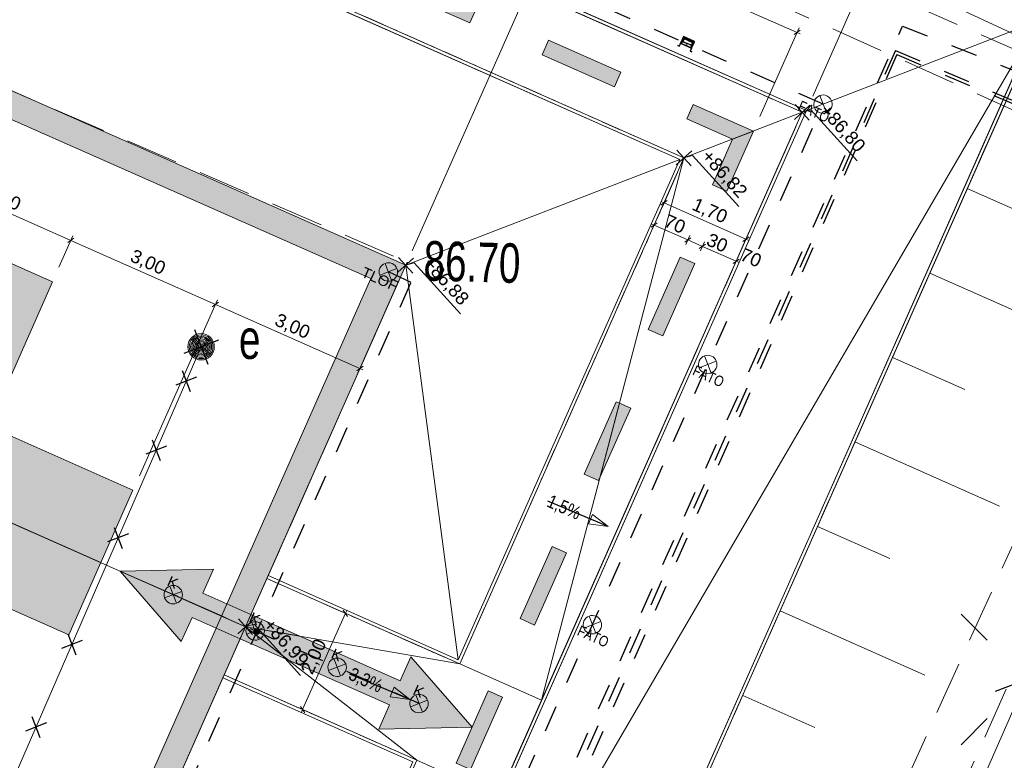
# Model space of a CAD drawing. Header units: metres. Extents: x -1013 to 1493500, y -5789517 to 1032.
# Tile 38 of 66: x 6 to 25, y -3 to 11. Entities that reach past the tile are written whole.
import ezdxf
from ezdxf.xclip import XClip

# ---------------------------------------------------------------- set-up
doc = ezdxf.new("R2010")
doc.units = ezdxf.units.M
doc.header["$MEASUREMENT"] = 0
doc.header["$XCLIPFRAME"] = 0
for name, pattern in [('2_KTCR02', [1.5, 1, -0.5]), ('GUZ', [1, 0.5, -0.5]), ('Kropki i Kreski', [0.72, 0.36, -0.18, 0, -0.18])]:
    doc.linetypes.add(name, pattern=pattern)
for name, color, linetype, lineweight in [('130-Z Teren1', 7, 'Continuous', 13), ('130-Z Teren21', 37, 'Continuous', 5), ('130-Z Teren69', 41, 'Continuous', 13), ('130-Z Teren94', 9, 'Continuous', 13), ('310-W Oświetlenie1', 7, 'Continuous', 13), ('310-W Oświetlenie85', 1, 'Continuous', 25), ('450-K Belki21', 37, 'Continuous', 5), ('450-K Belki69', 41, 'Continuous', 13), ('703-L Płaszczyzny podejścia 2D3', 152, 'Continuous', 30), ('709-L Rzędne terenu25', 5, 'Continuous', 13), ('709-L Rzędne terenu85', 1, 'Continuous', 25), ('711-L Wymiary opisy1', 7, 'Continuous', 13), ('711-L Wymiary opisy85', 1, 'Continuous', 25), ('718-L Elementy do rozbiórki85', 1, 'Continuous', 25), ('720-L Oznakowanie lądowiska1', 7, 'Continuous', 13), ('720-L Oznakowanie lądowiska253', 2, 'Continuous', 13), ('720-L Oznakowanie lądowiska91', 255, 'Continuous', 13), ('720-L Oznakowanie lądowiska94', 9, 'Continuous', 13), ('810-G Ogólne2', 4, 'Continuous', 20), ('ex_02_DXF_MZ_500_4_KTCR_D_L_17', 9, 'Continuous', 18), ('ex_02_DXF_MZ_500_4_RTPW_T_17', 9, 'Continuous', 18), ('ex_02_DXF_MZ_500_4_SUPE_D_L_31', 9, 'Continuous', 18), ('ex_02_DXF_MZ_500_4_SUSM_D_T_07', 9, 'Continuous', 18), ('ex_02_DXF_MZ_500_4_SUUE_D_T_97', 9, 'Continuous', 18), ('ex_02_DXF_MZ_500_4_SUUE_E_T_87', 9, 'Continuous', 18)]:
    doc.layers.add(name, color=color, linetype=linetype, lineweight=lineweight)
for name, color, linetype in [('700-L Mapa 1_100 dwg', 7, 'Continuous'), ('711-L Wymiary opisy', 7, 'Continuous'), ('EL-INST_EL', 1, 'GUZ'), ('EL-INST_TEL', 6, 'GUZ')]:
    doc.layers.add(name, color=color, linetype=linetype)
doc.layers.get('700-L Mapa 1_100 dwg').off()
doc.styles.add('STYL_AUTOMATYCZNY_1', font='Arial.ttf')
doc.styles.add('STYL_AUTOMATYCZNY_2', font='Arial.ttf')
doc.styles.add('STYL_AUTOMATYCZNY_3', font='Arial Narrow.ttf')
doc.styles.add('STYL_AUTOMATYCZNY_4', font='Arial.ttf', dxfattribs={"width": 0.7})
doc.dimstyles.new('STYL_AUTOMATYCZNY__1', dxfattribs={"dimtxt": 0.25, "dimasz": 0.095, "dimexe": 0.18, "dimexo": 0.3, "dimgap": 0, "dimtad": 1, "dimzin": 0, "dimdsep": 46, "dimtxsty": 'STYL_AUTOMATYCZNY_2', "dimblk": 'ARROWHEAD_2', "dimblk1": 'ARROWHEAD_2', "dimblk2": 'ARROWHEAD_2', "dimcen": 0.09, "dimclrd": 7, "dimclre": 7, "dimclrt": 1, "dimazin": 0, "dimtfac": 1, "dimtdec": 4, "dimtmove": 0, "dimatfit": 3, "dimfxl": 1, "dimtolj": 1, "dimtzin": 0, "dimarcsym": 0})
doc.dimstyles.new('STYL_AUTOMATYCZNY__2', dxfattribs={"dimtxt": 0.35, "dimasz": 0.095, "dimexe": 0.18, "dimexo": 0.3, "dimgap": 0, "dimtad": 1, "dimzin": 0, "dimdsep": 46, "dimtxsty": 'STYL_AUTOMATYCZNY_2', "dimblk": 'ARROWHEAD_2', "dimblk1": 'ARROWHEAD_2', "dimblk2": 'ARROWHEAD_2', "dimcen": 0.09, "dimclrd": 7, "dimclre": 7, "dimclrt": 1, "dimazin": 0, "dimtfac": 1, "dimtdec": 4, "dimtmove": 0, "dimatfit": 3, "dimfxl": 1, "dimtolj": 1, "dimtzin": 0, "dimarcsym": 0})
doc.dimstyles.new('STYL_AUTOMATYCZNY__5', dxfattribs={"dimtxt": 0.18, "dimasz": 0.3648, "dimexe": 0.18, "dimexo": 0.0625, "dimgap": 0, "dimtad": 0, "dimtih": 1, "dimtoh": 1, "dimdec": 4, "dimzin": 0, "dimdsep": 46, "dimcen": 0.09, "dimadec": 0, "dimazin": 0, "dimtfac": 1, "dimtdec": 4, "dimtmove": 0, "dimatfit": 3, "dimldrblk": 'ARROWHEAD_4', "dimfxl": 1, "dimtolj": 1, "dimtzin": 0, "dimarcsym": 0})

# ---------------------------------------------------------------- blocks, each defined once
blk = doc.blocks.new('*D8')
at = {"layer": '711-L Wymiary opisy1', "color": 7, "linetype": 'Continuous', "lineweight": 13, "transparency": 16777216}
for p, q in [((-4.12, 25.888), (-1.02, 24.515)), ((-2.948, 20.165), (-0.982, 24.601)), ((-0.962, 24.557), (-1.079, 24.472)), ((-1.02, 24.515), (23.226, 13.771)), ((21.298, 9.421), (23.264, 13.857)), ((23.284, 13.813), (23.168, 13.728)), ((23.226, 13.771), (26.325, 12.398))]:
    blk.add_line(p, q, dxfattribs=at)
at = {"layer": '711-L Wymiary opisy85', "color": 1, "lineweight": 25, "transparency": 16777216, "insert": (10.731, 19.362), "char_height": 0.25, "attachment_point": 7, "rotation": 336.1008, "style": 'STYL_AUTOMATYCZNY_2'}
blk.add_mtext('\\A1;{\\pql;\\fArial|b0|i0|c238|p0;\\W1.000000;26,52}', dxfattribs=at)
blk = doc.blocks.new('ARROWHEAD_2')
at = {"color": 0, "linetype": 'Continuous', "lineweight": 0}
for p, q in [((0, 0), (-1, 0)), ((-0.38, -0.66), (0.38, 0.66))]:
    blk.add_line(p, q, dxfattribs=at)
blk = doc.blocks.new('*D9')
at = {"layer": '711-L Wymiary opisy1', "color": 7, "linetype": 'Continuous', "lineweight": 13, "transparency": 16777216}
for p, q in [((23.284, 13.813), (23.168, 13.728)), ((23.226, 13.771), (26.325, 12.398)), ((25.771, 11.146), (26.363, 12.483)), ((26.267, 12.355), (26.383, 12.44)), ((26.325, 12.398), (26.381, 12.373))]:
    blk.add_line(p, q, dxfattribs=at)
at = {"layer": '711-L Wymiary opisy85', "color": 1, "lineweight": 25, "transparency": 16777216, "insert": (24.491, 13.265), "char_height": 0.25, "attachment_point": 7, "rotation": 336.1008, "style": 'STYL_AUTOMATYCZNY_2'}
blk.add_mtext('\\A1;{\\pql;\\fArial|b0|i0|c238|p0;\\W1.000000;3,39}', dxfattribs=at)
blk = doc.blocks.new('*D11')
at = {"layer": '711-L Wymiary opisy1', "color": 7, "linetype": 'Continuous', "lineweight": 13, "transparency": 16777216}
for p, q in [((-4.28, 25.527), (4.085, 21.82)), ((-0.015, 12.565), (4.123, 21.905)), ((4.144, 21.862), (4.027, 21.777)), ((4.085, 21.82), (17.799, 15.743)), ((13.698, 6.488), (17.837, 15.828)), ((17.858, 15.785), (17.741, 15.7)), ((17.799, 15.743), (26.165, 12.036))]:
    blk.add_line(p, q, dxfattribs=at)
at = {"layer": '711-L Wymiary opisy85', "color": 1, "lineweight": 25, "transparency": 16777216, "insert": (10.57, 19.001), "char_height": 0.25, "attachment_point": 7, "rotation": 336.1008, "style": 'STYL_AUTOMATYCZNY_2'}
blk.add_mtext('\\A1;{\\pql;\\fArial|b0|i0|c238|p0;\\W1.000000;15,00}', dxfattribs=at)
blk = doc.blocks.new('*D12')
at = {"layer": '711-L Wymiary opisy1', "color": 7, "linetype": 'Continuous', "lineweight": 13, "transparency": 16777216}
for p, q in [((17.858, 15.785), (17.741, 15.7)), ((17.799, 15.743), (26.165, 12.036)), ((25.771, 11.146), (26.203, 12.122)), ((26.107, 11.993), (26.223, 12.078)), ((26.165, 12.036), (26.221, 12.011))]:
    blk.add_line(p, q, dxfattribs=at)
at = {"layer": '711-L Wymiary opisy85', "color": 1, "lineweight": 25, "transparency": 16777216, "insert": (21.697, 14.07), "char_height": 0.25, "attachment_point": 7, "rotation": 336.1008, "style": 'STYL_AUTOMATYCZNY_2'}
blk.add_mtext('\\A1;{\\pql;\\fArial|b0|i0|c238|p0;\\W1.000000;9,15}', dxfattribs=at)
blk = doc.blocks.new('*D23')
at = {"layer": '711-L Wymiary opisy1', "color": 7, "linetype": 'Continuous', "lineweight": 13, "transparency": 16777216}
for p, q in [((13.455, 5.94), (12.671, 4.168)), ((9.907, 5.427), (10.024, 5.512)), ((12.709, 4.254), (9.966, 5.47)), ((12.65, 4.212), (12.767, 4.297)), ((12.764, 4.229), (12.709, 4.254))]:
    blk.add_line(p, q, dxfattribs=at)
at = {"layer": '711-L Wymiary opisy85', "color": 1, "lineweight": 25, "transparency": 16777216, "insert": (11.052, 5.043), "char_height": 0.25, "attachment_point": 7, "rotation": 336.1008, "style": 'STYL_AUTOMATYCZNY_2'}
blk.add_mtext('\\A1;{\\pql;\\fArial|b0|i0|c238|p0;\\W1.000000;3,00}', dxfattribs=at)
blk = doc.blocks.new('*D24')
at = {"layer": '711-L Wymiary opisy1', "color": 7, "linetype": 'Continuous', "lineweight": 13, "transparency": 16777216}
for p, q in [((7.223, 6.685), (4.48, 7.9)), ((7.261, 6.771), (6.998, 6.176)), ((7.165, 6.642), (7.281, 6.727)), ((9.966, 5.47), (7.223, 6.685)), ((10.004, 5.555), (8.525, 2.218)), ((9.907, 5.427), (10.024, 5.512)), ((12.709, 4.254), (9.966, 5.47))]:
    blk.add_line(p, q, dxfattribs=at)
at = {"layer": '711-L Wymiary opisy85', "color": 1, "lineweight": 25, "transparency": 16777216, "insert": (8.31, 6.258), "char_height": 0.25, "attachment_point": 7, "rotation": 336.1008, "style": 'STYL_AUTOMATYCZNY_2'}
blk.add_mtext('\\A1;{\\pql;\\fArial|b0|i0|c238|p0;\\W1.000000;3,00}', dxfattribs=at)
blk = doc.blocks.new('*D25')
at = {"layer": '711-L Wymiary opisy1', "color": 7, "linetype": 'Continuous', "lineweight": 13, "transparency": 16777216}
for p, q in [((4.48, 7.9), (1.737, 9.116)), ((4.518, 7.986), (4.255, 7.392)), ((4.422, 7.858), (4.538, 7.943)), ((7.223, 6.685), (4.48, 7.9)), ((7.165, 6.642), (7.281, 6.727))]:
    blk.add_line(p, q, dxfattribs=at)
at = {"layer": '711-L Wymiary opisy85', "color": 1, "lineweight": 25, "transparency": 16777216, "insert": (5.567, 7.474), "char_height": 0.25, "attachment_point": 7, "rotation": 336.1008, "style": 'STYL_AUTOMATYCZNY_2'}
blk.add_mtext('\\A1;{\\pql;\\fArial|b0|i0|c238|p0;\\W1.000000;3,00}', dxfattribs=at)
blk = doc.blocks.new('*D43')
at = {"layer": '711-L Wymiary opisy1', "color": 7, "linetype": 'Continuous', "lineweight": 13, "transparency": 16777216}
for p, q in [((20.976, 8.842), (19.806, 6.203)), ((19.204, 6.572), (18.93, 6.693)), ((19.146, 6.529), (19.263, 6.614)), ((19.242, 6.658), (19.166, 6.486)), ((19.844, 6.288), (19.204, 6.572)), ((19.786, 6.246), (19.903, 6.331)), ((19.9, 6.264), (19.844, 6.288))]:
    blk.add_line(p, q, dxfattribs=at)
at = {"layer": '711-L Wymiary opisy85', "color": 1, "lineweight": 25, "transparency": 16777216, "char_height": 0.25, "attachment_point": 7, "rotation": 336.1008, "style": 'STYL_AUTOMATYCZNY_2'}
for s, insert in [('\\A1;{\\pql;\\fArial|b0|i0|c238|p0;\\W1.000000;30}', (19.258, 6.603)), ('\\A1;{\\pql;\\fArial|b0|i0|c238|p0;\\W1.000000;70}', (19.898, 6.319))]:
    blk.add_mtext(s, dxfattribs=dict(at, insert=insert))
blk = doc.blocks.new('*D44')
at = {"layer": '711-L Wymiary opisy1', "color": 7, "linetype": 'Continuous', "lineweight": 13, "transparency": 16777216}
for p, q in [((18.872, 6.651), (18.988, 6.736)), ((19.204, 6.572), (18.93, 6.693)), ((19.146, 6.529), (19.263, 6.614))]:
    blk.add_line(p, q, dxfattribs=at)
blk = doc.blocks.new('*D45')
at = {"layer": '711-L Wymiary opisy1', "color": 7, "linetype": 'Continuous', "lineweight": 13, "transparency": 16777216}
for p, q in [((18.733, 7.976), (18.252, 6.891)), ((18.349, 7.02), (18.232, 6.935)), ((18.29, 6.977), (18.234, 7.002)), ((18.93, 6.693), (18.29, 6.977)), ((18.872, 6.651), (18.988, 6.736)), ((18.968, 6.779), (18.892, 6.608)), ((19.204, 6.572), (18.93, 6.693))]:
    blk.add_line(p, q, dxfattribs=at)
at = {"layer": '711-L Wymiary opisy85', "color": 1, "lineweight": 25, "transparency": 16777216, "insert": (18.456, 6.958), "char_height": 0.25, "attachment_point": 7, "rotation": 336.1008, "style": 'STYL_AUTOMATYCZNY_2'}
blk.add_mtext('\\A1;{\\pql;\\fArial|b0|i0|c238|p0;\\W1.000000;70}', dxfattribs=at)
blk = doc.blocks.new('*D52')
at = {"layer": '711-L Wymiary opisy1', "color": 7, "linetype": 'Continuous', "lineweight": 13, "transparency": 16777216}
for p, q in [((20.976, 8.842), (19.993, 6.623)), ((18.733, 7.976), (18.439, 7.312)), ((18.535, 7.44), (18.418, 7.355)), ((18.477, 7.398), (18.421, 7.422)), ((20.031, 6.709), (18.477, 7.398)), ((19.973, 6.666), (20.089, 6.752)), ((20.087, 6.684), (20.031, 6.709))]:
    blk.add_line(p, q, dxfattribs=at)
at = {"layer": '711-L Wymiary opisy85', "color": 1, "lineweight": 25, "transparency": 16777216, "insert": (18.969, 7.234), "char_height": 0.25, "attachment_point": 7, "rotation": 336.1008, "style": 'STYL_AUTOMATYCZNY_2'}
blk.add_mtext('\\A1;{\\pql;\\fArial|b0|i0|c238|p0;\\W1.000000;1,70}', dxfattribs=at)
blk = doc.blocks.new('*D55')
at = {"layer": '711-L Wymiary opisy1', "color": 7, "linetype": 'Continuous', "lineweight": 13, "transparency": 16777216}
for p, q in [((14.326, -1.228), (12.347, -0.351)), ((12.475, -0.447), (12.39, -0.33)), ((12.433, -0.389), (12.457, -0.333)), ((11.622, -2.217), (12.433, -0.389)), ((13.516, -3.056), (11.537, -2.179)), ((11.58, -2.159), (11.665, -2.275)), ((11.598, -2.273), (11.622, -2.217))]:
    blk.add_line(p, q, dxfattribs=at)
at = {"layer": '711-L Wymiary opisy85', "color": 1, "lineweight": 25, "transparency": 16777216, "insert": (11.847, -1.588), "char_height": 0.25, "attachment_point": 7, "rotation": 66.1008, "style": 'STYL_AUTOMATYCZNY_2'}
blk.add_mtext('\\A1;{\\pql;\\fArial|b0|i0|c238|p0;\\W1.000000;2,00}', dxfattribs=at)
blk = doc.blocks.new('*D57')
at = {"layer": '711-L Wymiary opisy1', "color": 7, "linetype": 'Continuous', "lineweight": 13, "transparency": 16777216}
for p, q in [((-1.816, 20.844), (-2.561, 19.162)), ((-1.795, 20.801), (-1.912, 20.716)), ((-1.854, 20.758), (-1.91, 20.783)), ((21.003, 10.63), (-1.854, 20.758)), ((21.041, 10.716), (20.295, 9.034)), ((20.944, 10.588), (21.061, 10.673)), ((21.059, 10.605), (21.003, 10.63))]:
    blk.add_line(p, q, dxfattribs=at)
at = {"layer": '711-L Wymiary opisy85', "color": 1, "lineweight": 25, "transparency": 16777216, "insert": (9.054, 16.002), "char_height": 0.35, "attachment_point": 7, "rotation": 336.1008, "style": 'STYL_AUTOMATYCZNY_2'}
blk.add_mtext('\\A1;{\\pql;\\fArial|b0|i0|c238|p0;\\W1.000000;25,00}', dxfattribs=at)
blk = doc.blocks.new('ARROWHEAD_4')
at = {"color": 0, "linetype": 'Continuous', "lineweight": 0}
blk.add_line((0, 0), (-1, 0), dxfattribs=at)
at = {"color": 0, "linetype": 'Continuous', "lineweight": 0, "flags": 128}
blk.add_lwpolyline([(-1, 0.2679), (0, 0), (-1, -0.2679)], close=True, dxfattribs=at)
blk = doc.blocks.new('Rysunek_1_4', base_point=(-51.91, -72.413))
at = {"layer": 'ex_02_DXF_MZ_500_4_KTCR_D_L_17', "color": 9, "linetype": '2_KTCR02', "lineweight": 18}
for p, q in [((5.263, 18.08), (28.122, 7.801)), ((0.041, 12.149), (13.604, 6.274)), ((29.535, 8.383), (20.622, 12.273)), ((23.336, -5.479), (29.535, 8.383)), ((13.604, 6.274), (7.5, -7.5)), ((25.305, 1.376), (20.635, -8.933))]:
    blk.add_line(p, q, dxfattribs=at)
at = {"layer": 'ex_02_DXF_MZ_500_4_SUPE_D_L_31', "color": 9, "linetype": 'Continuous', "lineweight": 18}
for p, q in [((19.907, 13.029), (29.78, 8.418)), ((9.695, 4.667), (6.122, -3.559)), ((25.35, -1.644), (21.059, -11.415))]:
    blk.add_line(p, q, dxfattribs=at)
at = {"layer": 'ex_02_DXF_MZ_500_4_SUSM_D_T_07', "color": 9, "linetype": 'Continuous', "lineweight": 18}
for p, q in [((24.608, -0.901), (24.113, -0.406)), ((24.608, -2.386), (24.113, -2.881))]:
    blk.add_line(p, q, dxfattribs=at)
at = {"layer": 'ex_02_DXF_MZ_500_4_SUUE_D_T_97', "color": 9, "linetype": 'Continuous', "lineweight": 18}
for radius in [0.25, 0.225, 0.2, 0.175, 0.15, 0.125, 0.1, 0.075, 0.05, 0.025, 0.00715]:
    blk.add_circle((9.695, 4.667), radius, dxfattribs=at)
at = {"layer": 'ex_02_DXF_MZ_500_4_RTPW_T_17', "color": 9, "linetype": 'Continuous', "lineweight": 18, "insert": (13.907, 5.916), "char_height": 0.75, "attachment_point": 7, "rotation": 358.383, "style": 'STYL_AUTOMATYCZNY_4'}
blk.add_mtext('\\A1;{\\pql;\\fArial|b0|i0|c238|p0;\\W0.700000;86.70}', dxfattribs=at)
at = {"layer": 'ex_02_DXF_MZ_500_4_SUUE_E_T_87', "color": 9, "linetype": 'Continuous', "lineweight": 18, "insert": (10.413, 4.807), "char_height": 0.75, "attachment_point": 4, "style": 'STYL_AUTOMATYCZNY_4'}
blk.add_mtext('\\A1;{\\pql;\\fArial|b0|i0|c238|p0;\\W0.700000;e}', dxfattribs=at)

msp = doc.modelspace()

# ---------------------------------------------------------------- hatches: boundary and pattern name
at = {"layer": '720-L Oznakowanie lądowiska253', "linetype": 'Continuous', "lineweight": 13}
for points in [[(-3.1754, 5.4339), (-2.7183, 5.2313), (0.1176, 11.6311), (12.9172, 5.9593), (10.0813, -0.4405), (10.5385, -0.6431), (13.5769, 6.2139), (-0.137, 12.2908)], [(-3.1754, 5.4339), (-6.2139, -1.4231), (7.5, -7.5), (10.5385, -0.6431), (10.0813, -0.4405), (7.2454, -6.8403), (-5.5542, -1.1685), (-2.7183, 5.2313)]]:
    msp.add_hatch(color=2, dxfattribs=at).paths.add_polyline_path(points)
at = {"layer": '720-L Oznakowanie lądowiska91', "linetype": 'Continuous', "lineweight": 13}
for points in [[(14.9169, 11.089), (13.5455, 11.6967), (13.424, 11.4224), (14.7954, 10.8147)], [(17.6597, 9.8736), (16.2883, 10.4813), (16.1667, 10.207), (17.5381, 9.5993)], [(20.1739, 8.7596), (19.031, 9.266), (18.9095, 8.9917), (19.7781, 8.6068), (19.3932, 7.7383), (19.6675, 7.6167)], [(-0.4327, 4.2185), (3.4987, 2.4764), (3.7012, 2.9336), (2.5127, 3.4602), (2.6747, 3.8259), (5.4175, 2.6106), (5.2555, 2.2448), (4.0669, 2.7715), (3.8644, 2.3144), (7.7957, 0.5723), (8.4034, 1.9437), (5.6606, 3.1591), (6.876, 5.9019), (4.1332, 7.1173), (2.9178, 4.3745), (0.175, 5.5899)], [(18.4521, 4.874), (19.0597, 6.2453), (18.7855, 6.3669), (18.1778, 4.9955)], [(-0.4327, 4.2185), (-1.0403, 2.8471), (1.7024, 1.6317), (0.487, -1.1111), (3.2298, -2.3264), (4.4452, 0.4163), (7.188, -0.7991), (7.7957, 0.5723), (3.8644, 2.3144), (3.6618, 1.8573), (4.8503, 1.3306), (4.6883, 0.9649), (1.9455, 2.1803), (2.1076, 2.546), (3.2961, 2.0193), (3.4987, 2.4764)], [(17.2367, 2.1312), (17.2665, 2.1985), (17.8444, 3.5026), (17.6332, 3.5961), (17.5701, 3.6241), (16.9624, 2.2527)], [(16.0213, -0.6116), (16.629, 0.7598), (16.3547, 0.8813), (15.747, -0.4901)], [(14.8355, -2.5472), (13.6765, -1.2133), (13.474, -1.6704), (11.554, -0.8196), (10.6397, -0.4145), (9.7255, -0.0094), (9.9281, 0.4478), (8.1614, 0.4103), (9.3204, -0.9236), (9.5229, -0.4665), (10.4372, -0.8716), (11.3514, -1.2767), (13.2714, -2.1275), (13.0688, -2.5846)], [(15.4136, -1.983), (15.1393, -1.8615), (14.5316, -3.2329), (14.8059, -3.3544)]]:
    msp.add_hatch(color=8, dxfattribs=at).paths.add_polyline_path(points)
at = {"layer": 'EL-INST_EL', "linetype": 'GUZ'}
h = msp.add_hatch(color=256, dxfattribs=at)
h.dxf.hatch_style = 1
h.paths.add_polyline_path([(10.8053, -0.7375, 1), (10.7053, -0.7375, 1)])

# ---------------------------------------------------------------- linework, layer by layer
at = {"layer": '130-Z Teren1', "color": 7, "linetype": 'Continuous', "lineweight": 13, "flags": 128}
for points in [[(-3.0696, 19.8905), (-4.765, 24.2841), (25.5699, 10.8413), (21.1766, 9.1465)], [(-2.1735, 17.5684), (18.8545, 8.2504), (21.0974, 9.1159), (-3.039, 19.8113)], [(-0.137, 12.2908), (-2.1429, 17.4892), (18.7753, 8.2199), (13.5769, 6.2139)], [(-0.137, 12.2908), (-3.1754, 5.4339), (-6.2139, -1.4231), (7.5, -7.5), (10.5385, -0.6431), (13.5769, 6.2139)], [(10.4326, -15.0997), (12.128, -19.4933), (25.5699, 10.8413), (21.1766, 9.1465)], [(16.1549, -2.038), (21.0974, 9.1159), (18.8545, 8.2504), (14.6006, -1.3493), (10.9436, 0.2712), (10.5385, -0.6431), (10.1333, -1.5573), (13.7904, -3.1778), (9.5365, -12.7776), (10.402, -15.0205), (15.3446, -3.8665)], [(14.5701, -1.2701), (18.7753, 8.2199), (13.5769, 6.2139), (10.9679, 0.3261)], [(13.7112, -3.2084), (9.506, -12.6984), (7.5, -7.5), (10.109, -1.6122)]]:
    msp.add_lwpolyline(points, close=True, dxfattribs=at)
at = {"layer": '130-Z Teren1', "color": 7, "linetype": 'Continuous', "lineweight": 13}
for points in [[(24.2293, 7.6677), (25.6006, 7.06)], [(23.5192, 6.0654), (26.262, 4.85)], [(22.8092, 4.463), (24.1806, 3.8553)], [(22.0991, 2.8606), (24.8419, 1.6453)], [(21.3891, 1.2583), (22.7605, 0.6506)], [(20.679, -0.3441), (23.4218, -1.5595)], [(19.969, -1.9464), (21.3404, -2.5541)]]:
    msp.add_lwpolyline(points, dxfattribs=at)
at = {"layer": '130-Z Teren21', "color": 37, "linetype": 'Continuous', "lineweight": 5}
for p, q in [((-3.0696, 19.8905), (21.1766, 9.1465)), ((-3.039, 19.8113), (21.0974, 9.1159)), ((-2.1735, 17.5684), (18.8545, 8.2504)), ((-2.1429, 17.4892), (18.7753, 8.2199)), ((21.0974, 9.1159), (10.402, -15.0205)), ((21.1766, 9.1465), (10.4326, -15.0997)), ((18.7753, 8.2199), (14.5701, -1.2701)), ((18.8545, 8.2504), (14.6006, -1.3493)), ((10.9679, 0.3261), (10.9436, 0.2712)), ((14.6006, -1.3493), (10.9436, 0.2712)), ((14.5701, -1.2701), (10.9679, 0.3261)), ((10.1333, -1.5573), (10.109, -1.6122)), ((13.7112, -3.2084), (10.109, -1.6122)), ((13.7904, -3.1778), (10.1333, -1.5573))]:
    msp.add_line(p, q, dxfattribs=at)
at = {"layer": '130-Z Teren69', "color": 41, "linetype": 'Kropki i Kreski', "lineweight": 13}
for p, q in [((-3.039, 19.8113), (21.0974, 9.1159)), ((-2.1735, 17.5684), (18.8545, 8.2504)), ((21.0974, 9.1159), (10.402, -15.0205)), ((14.6006, -1.3493), (18.8545, 8.2504)), ((14.6006, -1.3493), (10.9436, 0.2712)), ((13.7904, -3.1778), (10.1333, -1.5573))]:
    msp.add_line(p, q, dxfattribs=at)
at = {"layer": '130-Z Teren94', "color": 9, "linetype": 'Continuous', "lineweight": 13}
for p, q in [((10.4326, -15.0997), (25.5699, 10.8413)), ((16.1549, -2.038), (18.8545, 8.2504)), ((14.5701, -1.2701), (13.5769, 6.2139)), ((-3.1754, 5.4339), (10.5385, -0.6431)), ((10.5385, -0.6431), (13.7904, -3.1778)), ((14.6006, -1.3493), (10.5385, -0.6431)), ((16.1549, -2.038), (14.6006, -1.3493)), ((13.7904, -3.1778), (15.3446, -3.8665))]:
    msp.add_line(p, q, dxfattribs=at)
at = {"layer": '310-W Oświetlenie1', "color": 7, "linetype": 'Continuous', "lineweight": 13}
for p, q in [((21.4303, 9.4319), (21.5563, 9.1054)), ((21.6565, 9.3317), (21.33, 9.2057)), ((13.1841, 6.2499), (13.3101, 5.9233)), ((13.4103, 6.1496), (13.0838, 6.0236)), ((19.2426, 4.4949), (19.3686, 4.1684)), ((19.4688, 4.3947), (19.1423, 4.2687)), ((9.0038, -0.0984), (9.3303, 0.0276)), ((9.2301, -0.1986), (9.1041, 0.1279)), ((17.2811, -0.5423), (16.9546, -0.6683)), ((17.0549, -0.4421), (17.1809, -0.7686)), ((10.5581, -0.7871), (10.8846, -0.6611)), ((10.7843, -0.8873), (10.6583, -0.5608)), ((12.3386, -1.5761), (12.2126, -1.2495)), ((12.1123, -1.4758), (12.4388, -1.3498)), ((13.6665, -2.1645), (13.9931, -2.0385)), ((13.8928, -2.2648), (13.7668, -1.9382))]:
    msp.add_line(p, q, dxfattribs=at)
at = {"layer": '310-W Oświetlenie1', "color": 7, "linetype": 'Continuous', "lineweight": 13, "flags": 128}
for points in [[(21.4224, 9.1087, 1), (21.5642, 9.4287, 1)], [(13.1762, 5.9266, 1), (13.318, 6.2466, 1)], [(19.2347, 4.1717, -1), (19.3765, 4.4917, -1)], [(9.238, 0.1246, -1), (9.0962, -0.1954, -1)], [(10.7922, -0.5641, -1), (10.6504, -0.8841, -1)], [(17.047, -0.7653, -1), (17.1888, -0.4453, -1)], [(12.3465, -1.2528, -1), (12.2047, -1.5728, -1)], [(13.9007, -1.9415, -1), (13.7589, -2.2615, -1)]]:
    msp.add_lwpolyline(points, format="xyb", close=True, dxfattribs=at)
at = {"layer": '310-W Oświetlenie85', "color": 1, "linetype": 'Continuous', "lineweight": 25}
for p, q in [((18.8453, 10.5524), (18.7885, 10.4242)), ((18.8409, 10.5322), (18.7937, 10.4257)), ((18.8016, 10.4183), (18.8383, 10.5011)), ((18.8413, 10.4998), (18.8061, 10.4202)), ((18.8319, 10.4764), (18.8426, 10.5007)), ((18.8391, 10.4732), (18.8319, 10.4764)), ((18.8371, 10.5339), (19.0492, 10.4399)), ((18.8383, 10.5011), (18.8413, 10.4998)), ((18.8499, 10.4975), (18.8391, 10.4732)), ((18.8516, 10.4967), (18.8408, 10.4724)), ((18.8412, 10.5431), (19.0533, 10.4491)), ((18.8426, 10.5007), (18.8499, 10.4975)), ((19.0574, 10.4584), (18.8453, 10.5524)), ((18.9378, 10.4749), (18.8714, 10.5044)), ((18.9386, 10.4766), (18.8721, 10.5061)), ((18.9378, 10.4749), (19.0043, 10.4455)), ((18.9386, 10.4766), (19.0051, 10.4472)), ((18.7369, 10.3831), (18.7357, 10.3803)), ((18.7357, 10.3803), (18.7663, 10.3667)), ((18.7648, 10.3707), (18.7369, 10.3831)), ((18.7885, 10.4242), (18.7648, 10.3707)), ((18.7663, 10.3667), (18.7912, 10.423)), ((18.7885, 10.4242), (19.0006, 10.3302)), ((18.7912, 10.423), (18.7885, 10.4242)), ((18.7937, 10.4257), (18.8031, 10.4215)), ((18.8061, 10.4202), (18.8959, 10.3804)), ((18.8477, 10.4509), (18.8973, 10.4289)), ((18.8484, 10.4526), (18.9149, 10.4231)), ((18.9858, 10.3406), (18.8959, 10.3804)), ((18.8984, 10.4258), (18.8966, 10.4215)), ((18.8966, 10.4215), (18.9113, 10.415)), ((18.8984, 10.4258), (18.8984, 10.4258)), ((18.926, 10.4085), (18.9113, 10.415)), ((18.9814, 10.3937), (18.9149, 10.4231)), ((18.9279, 10.4128), (18.926, 10.4085)), ((18.9279, 10.4128), (18.9279, 10.4128)), ((18.9806, 10.392), (18.931, 10.4139)), ((18.9978, 10.3314), (18.9729, 10.2752)), ((18.9729, 10.2752), (19.0036, 10.2616)), ((18.9769, 10.2767), (19.0006, 10.3302)), ((19.0048, 10.2643), (18.9769, 10.2767)), ((19.0211, 10.4201), (18.9858, 10.3406)), ((18.9874, 10.336), (19.0241, 10.4188)), ((18.9982, 10.3351), (18.9888, 10.3392)), ((19.0006, 10.3302), (18.9978, 10.3314)), ((19.0454, 10.4416), (18.9982, 10.3351)), ((19.0006, 10.3302), (19.0574, 10.4584)), ((19.0119, 10.4257), (19.0011, 10.4013)), ((19.0137, 10.4249), (19.0029, 10.4006)), ((19.0029, 10.4006), (19.0101, 10.3974)), ((19.0101, 10.3974), (19.0209, 10.4217)), ((19.0209, 10.4217), (19.0137, 10.4249)), ((19.0241, 10.4188), (19.0211, 10.4201)), ((19.0036, 10.2616), (19.0048, 10.2643))]:
    msp.add_line(p, q, dxfattribs=at)
for centre, radius, start, end in [((18.8545, 10.4663), 0.0169, 156.10077, 246.10077), ((18.8545, 10.4663), 0.015, 156.10077, 246.10077), ((18.8653, 10.4906), 0.0169, 66.10084, 156.10084), ((18.8653, 10.4906), 0.015, 66.10084, 156.10084), ((18.8963, 10.4268), 0.00234, 336.10077, 66.10077), ((18.9301, 10.4118), 0.00234, 66.10084, 156.10084), ((18.9874, 10.4074), 0.0169, 246.10084, 336.10084), ((18.9874, 10.4074), 0.015, 246.10084, 336.10084), ((18.9982, 10.4317), 0.015, 336.10077, 66.10077), ((18.9982, 10.4317), 0.0169, 336.10077, 66.10077)]:
    msp.add_arc(centre, radius, start, end, dxfattribs=at)
for p in [(18.8499, 10.4975), (18.8516, 10.4967), (18.8477, 10.4509), (18.8484, 10.4526), (18.9806, 10.392), (18.9814, 10.3937), (19.0119, 10.4257), (19.0137, 10.4249)]:
    msp.add_point(p, dxfattribs=at)
at = {"layer": '450-K Belki21', "color": 37, "linetype": 'Continuous', "lineweight": 5}
for p, q in [((12.128, -19.4932), (25.5699, 10.8413)), ((12.1585, -19.5724), (25.6491, 10.8719))]:
    msp.add_line(p, q, dxfattribs=at)
at = {"layer": '450-K Belki69', "color": 41, "linetype": 'Kropki i Kreski', "lineweight": 13}
msp.add_line((12.1585, -19.5724), (25.6491, 10.8719), dxfattribs=at)
at = {"layer": '703-L Płaszczyzny podejścia 2D3', "color": 152, "linetype": 'Continuous', "lineweight": 30}
msp.add_circle((8.2273, 10.355), 1021.6593, dxfattribs=at)
at = {"layer": '709-L Rzędne terenu25', "color": 5, "linetype": 'Continuous', "lineweight": 13}
for p, q in [((20.9493, 8.9816), (21.2456, 9.2503)), ((20.9631, 9.2641), (21.2318, 8.9678)), ((21.0974, 9.1159), (21.2589, 9.1611)), ((21.2589, 9.1611), (22.1377, 8.1921)), ((18.7063, 8.1161), (19.0026, 8.3848)), ((18.7201, 8.3986), (18.9888, 8.1023)), ((18.8545, 8.2504), (19.016, 8.2956)), ((19.016, 8.2956), (19.8948, 7.3265)), ((13.4426, 6.3621), (13.7113, 6.0657)), ((13.4288, 6.0795), (13.7251, 6.3482)), ((13.5769, 6.2139), (13.7384, 6.2591)), ((13.7384, 6.2591), (14.6172, 5.29)), ((10.3903, -0.7774), (10.6866, -0.5087)), ((10.4041, -0.4949), (10.6728, -0.7912)), ((10.5385, -0.6431), (10.7, -0.5979)), ((10.7, -0.5979), (11.5787, -1.5669))]:
    msp.add_line(p, q, dxfattribs=at)
at = {"layer": '718-L Elementy do rozbiórki85', "color": 1, "linetype": 'Continuous', "lineweight": 25}
for p, q in [((9.5674, 4.9964), (9.8219, 4.3367)), ((10.0245, 4.7938), (9.3648, 4.5393)), ((9.3358, 4.2139), (9.4885, 3.8181)), ((9.61, 4.0924), (9.2142, 3.9397)), ((8.7666, 2.9035), (8.9194, 2.5077)), ((9.0409, 2.7819), (8.6451, 2.6292)), ((8.0435, 1.2385), (8.1963, 0.8427)), ((8.3178, 1.117), (7.922, 0.9642)), ((7.441, -0.9019), (7.0452, -1.0547)), ((7.1667, -0.7804), (7.3195, -1.1762)), ((25.944, -1.4148), (24.7565, -1.873)), ((6.4857, -2.3484), (6.6385, -2.7443)), ((6.76, -2.47), (6.3642, -2.6227))]:
    msp.add_line(p, q, dxfattribs=at)
at = {"layer": '720-L Oznakowanie lądowiska1', "color": 7, "linetype": 'Continuous', "lineweight": 13, "flags": 128}
for points in [[(-3.1754, 5.4339), (-2.7183, 5.2313), (0.1176, 11.6311), (12.9172, 5.9593), (10.0813, -0.4405), (10.5385, -0.6431), (13.5769, 6.2139), (-0.137, 12.2908)], [(14.9169, 11.089), (14.7954, 10.8147), (13.424, 11.4224), (13.5455, 11.6967)], [(17.6597, 9.8736), (17.5381, 9.5993), (16.1667, 10.207), (16.2883, 10.4813)], [(20.1739, 8.7596), (19.6675, 7.6167), (19.3932, 7.7383), (19.7781, 8.6068), (18.9095, 8.9917), (19.031, 9.266)], [(-0.4327, 4.2185), (3.4987, 2.4764), (3.7012, 2.9336), (2.5127, 3.4602), (2.6747, 3.8259), (5.4175, 2.6106), (5.2555, 2.2448), (4.0669, 2.7715), (3.8644, 2.3144), (7.7957, 0.5723), (8.4034, 1.9437), (5.6606, 3.1591), (6.876, 5.9019), (4.1332, 7.1173), (2.9178, 4.3745), (0.175, 5.5899)], [(18.4521, 4.874), (18.1778, 4.9955), (18.7855, 6.3669), (19.0597, 6.2453)], [(-3.1754, 5.4339), (-2.7183, 5.2313), (-5.5542, -1.1685), (7.2454, -6.8403), (10.0813, -0.4405), (10.5385, -0.6431), (7.5, -7.5), (-6.2139, -1.4231)], [(-0.4327, 4.2185), (3.4987, 2.4764), (3.2961, 2.0193), (2.1076, 2.546), (1.9455, 2.1803), (4.6883, 0.9649), (4.8503, 1.3306), (3.6618, 1.8573), (3.8644, 2.3144), (7.7957, 0.5723), (7.188, -0.7991), (4.4452, 0.4163), (3.2298, -2.3264), (0.487, -1.1111), (1.7024, 1.6317), (-1.0403, 2.8471)], [(17.2367, 2.1312), (16.9624, 2.2527), (17.5701, 3.6241), (17.6332, 3.5961), (17.8444, 3.5026), (17.2665, 2.1985)], [(16.0213, -0.6116), (15.747, -0.4901), (16.3547, 0.8813), (16.629, 0.7598)], [(14.8355, -2.5472), (13.0688, -2.5846), (13.2714, -2.1275), (11.3514, -1.2767), (10.4372, -0.8716), (9.5229, -0.4665), (9.3204, -0.9236), (8.1614, 0.4103), (9.9281, 0.4478), (9.7255, -0.0094), (10.6397, -0.4145), (11.554, -0.8196), (13.474, -1.6704), (13.6765, -1.2133)], [(15.4136, -1.983), (15.1393, -1.8615), (14.5316, -3.2329), (14.8059, -3.3544)]]:
    msp.add_lwpolyline(points, close=True, dxfattribs=at)
at = {"layer": '720-L Oznakowanie lądowiska94', "color": 9, "linetype": 'Continuous', "lineweight": 13}
for p, q in [((20.1739, 8.7596), (19.7781, 8.6068)), ((17.2665, 2.1985), (17.6332, 3.5961)), ((8.1614, 0.4103), (9.6242, -0.2379)), ((9.6242, -0.2379), (10.5385, -0.6431)), ((10.6397, -0.4145), (10.5385, -0.6431)), ((10.4372, -0.8716), (10.5385, -0.6431)), ((10.5385, -0.6431), (11.554, -0.8196)), ((10.5385, -0.6431), (11.3514, -1.2767))]:
    msp.add_line(p, q, dxfattribs=at)
at = {"layer": '810-G Ogólne2', "color": 4, "linetype": 'Continuous', "lineweight": 20}
msp.add_lwpolyline([(-18.2863, -6.0816), (-4.7955, 24.3632), (25.6493, 10.8724), (12.1585, -19.5724)], close=True, dxfattribs=at)
at = {"layer": 'EL-INST_EL', "linetype": 'GUZ'}
for p, q in [((21.4933, 9.2687), (-3.1918, 20.2072)), ((22.8696, 10.2885), (10.7974, -17.0797)), ((10.5548, -15.4163), (21.4933, 9.2687)), ((7.824, -7.389), (13.6777, 5.8877)), ((13.8298, -2.1015), (9.1659, -0.0323))]:
    msp.add_line(p, q, dxfattribs=at)
at = {"layer": 'EL-INST_EL'}
for p, q in [((10.7305, -16.8195), (23.0023, 10.7508)), ((23.0023, 10.7508), (30.8205, 7.6445)), ((22.8696, 10.2885), (30.5766, 7.0073)), ((13.6777, 5.8877), (13.2471, 6.0866))]:
    msp.add_line(p, q, dxfattribs=at)
at = {"layer": 'EL-INST_EL', "linetype": 'GUZ'}
msp.add_circle((10.7553, -0.7375), 0.05, dxfattribs=at)
at = {"layer": 'EL-INST_TEL', "linetype": 'GUZ'}
msp.add_line((22.8905, 10.211), (10.916, -17.3678), dxfattribs=at)
at = {"layer": 'EL-INST_TEL'}
msp.add_line((22.8905, 10.211), (30.5593, 6.9665), dxfattribs=at)

# ---------------------------------------------------------------- block references
at = {"layer": '700-L Mapa 1_100 dwg', "color": 52, "linetype": 'Continuous', "lineweight": 25}
ref = msp.add_blockref('Rysunek_1_4', (-51.9097, -72.4133), dxfattribs=at)
XClip(ref).set_block_clipping_path([(-454.4097296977, -337.82710067), (350.5902703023, 193.0005136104)])

# ---------------------------------------------------------------- texts
at = {"layer": '310-W Oświetlenie1', "color": 7, "lineweight": 13, "char_height": 0.2, "rotation": 336.10081}
for s, insert, attachment_point, style in [('\\A1;{\\pql;\\fArial Narrow|b0|i0|c238|p0;\\W1.000000;FATO}', (21.039, 9.2525), 4, 'STYL_AUTOMATYCZNY_3'), ('\\A1;{\\pql;\\fArial|b0|i0|c238|p0;\\W1.000000;TLOF}', (12.7581, 6.0952), 4, 'STYL_AUTOMATYCZNY_1'), ('\\A1;{\\pqr;\\fArial Narrow|b0|i0|c238|p0;\\W1.000000;FATO}', (19.5987, 3.9843), 6, 'STYL_AUTOMATYCZNY_3'), ('\\A1;{\\pqr;\\fArial|b0|i0|c238|p0;\\W1.000000;K}', (9.2449, 0.1614), 6, 'STYL_AUTOMATYCZNY_1'), ('\\A1;{\\pqr;\\fArial|b0|i0|c238|p0;\\W1.000000;K}', (10.7992, -0.5273), 6, 'STYL_AUTOMATYCZNY_1'), ('\\A1;{\\pqr;\\fArial Narrow|b0|i0|c238|p0;\\W1.000000;FATO}', (17.411, -0.9527), 6, 'STYL_AUTOMATYCZNY_3'), ('\\A1;{\\pqr;\\fArial|b0|i0|c238|p0;\\W1.000000;K}', (12.3534, -1.216), 6, 'STYL_AUTOMATYCZNY_1'), ('\\A1;{\\pqr;\\fArial|b0|i0|c238|p0;\\W1.000000;K}', (13.9077, -1.9048), 6, 'STYL_AUTOMATYCZNY_1')]:
    msp.add_mtext(s, dxfattribs=dict(at, insert=insert, attachment_point=attachment_point, style=style))
at = {"layer": '709-L Rzędne terenu85', "color": 1, "lineweight": 25, "char_height": 0.25, "attachment_point": 7, "rotation": 312.20162, "style": 'STYL_AUTOMATYCZNY_2'}
for s, insert in [('\\A1;{\\pql;\\fArial|b0|i0|c238|p0;\\W1.000000;+86,80}', (21.38, 9.1021)), ('\\A1;{\\pql;\\fArial|b0|i0|c238|p0;\\W1.000000;+86,82}', (19.137, 8.2366)), ('\\A1;{\\pql;\\fArial|b0|i0|c238|p0;\\W1.000000;+86,88}', (13.8594, 6.2001)), ('\\A1;{\\pql;\\fArial|b0|i0|c238|p0;\\W1.000000;+86,99}', (10.821, -0.6569))]:
    msp.add_mtext(s, dxfattribs=dict(at, insert=insert))
at = {"layer": '711-L Wymiary opisy1', "color": 7, "linetype": 'Continuous', "lineweight": 13, "char_height": 0.25, "attachment_point": 4, "style": 'STYL_AUTOMATYCZNY_3'}
for s, insert, rotation in [('\\A1;{\\pql;\\fArial Narrow|b0|i0|c238|p0;\\W1.000000;1,5%}', (16.2756, 1.7374), 336.10083), ('\\A1;{\\pql;\\fArial Narrow|b0|i0|c238|p0;\\W1.000000;3,3\\fArial Narrow|b0|i0|c238|p0;\\W1.000000;%}', (12.5137, -1.5418), 336.10079)]:
    msp.add_mtext(s, dxfattribs=dict(at, insert=insert, rotation=rotation))

# ---------------------------------------------------------------- dimensions: what is measured, and where the dimension line sits
at = {"layer": '711-L Wymiary opisy', "color": 7, "linetype": 'Continuous', "lineweight": 13}
for base, p1, p2, angle, dimstyle, picture, middle, turn in [((23.2258, 13.771), (-3.0696, 19.8905), (21.1766, 9.1465), 336.10081, 'STYL_AUTOMATYCZNY__1', '*D8', (11.1643, 19.3071), 336.10081), ((17.7994, 15.7427), (-0.137, 12.2908), (13.5769, 6.2139), 336.10081, 'STYL_AUTOMATYCZNY__1', '*D11', (11.004, 18.9453), 336.10081), ((-1.8537, 20.7584), (20.1739, 8.7596), (-2.6826, 18.8878), 156.10081, 'STYL_AUTOMATYCZNY__2', '*D57', (9.6607, 15.9241), 336.10081), ((26.1648, 12.0358), (13.5769, 6.2139), (25.6491, 10.8719), 336.10081, 'STYL_AUTOMATYCZNY__1', '*D12', (22.0438, 14.0533), 336.10081), ((26.3252, 12.3976), (21.1766, 9.1465), (25.6491, 10.8719), 336.10081, 'STYL_AUTOMATYCZNY__1', '*D9', (24.8372, 13.2483), 336.10081), ((4.4802, 7.9003), (6.876, 5.9019), (4.1332, 7.1173), 156.10081, 'STYL_AUTOMATYCZNY__1', '*D25', (5.9133, 7.4567), 336.10081), ((18.4766, 7.3977), (21.0974, 9.1159), (18.8545, 8.2504), 156.10081, 'STYL_AUTOMATYCZNY__1', '*D52', (19.3155, 7.2174), 336.10081), ((19.2045, 6.5719), (21.0974, 9.1159), (19.0597, 6.2453), 156.10081, 'STYL_AUTOMATYCZNY__1', '*D43', (20.1223, 6.3566), 336.10081), ((18.2902, 6.9771), (18.7855, 6.3669), (18.8545, 8.2504), 156.10081, 'STYL_AUTOMATYCZNY__1', '*D45', (18.6807, 6.9954), 336.10081), ((7.223, 6.6849), (8.4034, 1.9437), (6.876, 5.9019), 156.10081, 'STYL_AUTOMATYCZNY__1', '*D24', (8.6561, 6.2413), 336.10081), ((18.9302, 6.6935), (19.0597, 6.2453), (18.7855, 6.3669), 156.10081, 'STYL_AUTOMATYCZNY__1', '*D44', (19.4823, 6.6402), 336.10081), ((9.9657, 5.4695), (13.5769, 6.2139), (8.4034, 1.9437), 156.10081, 'STYL_AUTOMATYCZNY__1', '*D23', (11.3989, 5.0259), 336.10081), ((12.4326, -0.3886), (13.7904, -3.1778), (14.6006, -1.3493), 66.10081, 'STYL_AUTOMATYCZNY__1', '*D55', (11.8634, -1.2411), 66.10081)]:
    dim = msp.add_linear_dim(base=base, p1=p1, p2=p2, angle=angle, dimstyle=dimstyle, dxfattribs=at)
    dim.commit()
    dim.dimension.update_dxf_attribs({"geometry": picture, "text_midpoint": middle, "dimtype": 160, "text_rotation": turn})

# ---------------------------------------------------------------- leaders
at = {"layer": '711-L Wymiary opisy1', "color": 7, "linetype": 'Continuous', "lineweight": 13, "annotation_type": 0, "has_hookline": 1, "hookline_direction": 1}
for points, text_width, horizontal_direction in [([(17.4161, 1.2555), (16.2756, 1.7374)], 0.6039, (0.91426, -0.405128, 0)), ([(13.6542, -2.0237), (12.5137, -1.5418)], 0.623, (0.91426, -0.405129, 0))]:
    msp.add_leader(points, dimstyle='STYL_AUTOMATYCZNY__5', dxfattribs=dict(at, text_width=text_width, horizontal_direction=horizontal_direction))

doc.saveas('drawing.dxf')
